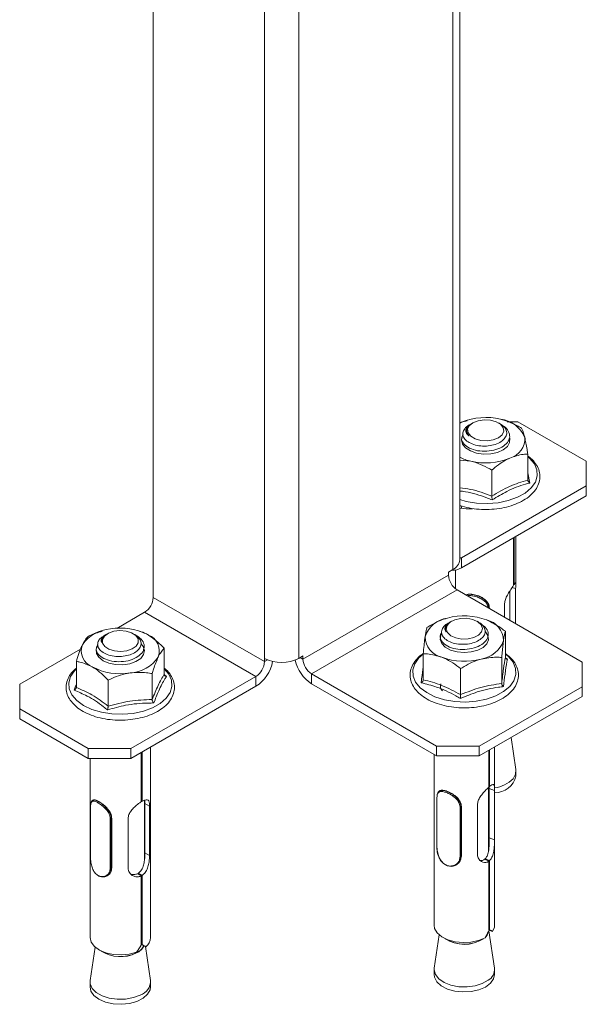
# Model space of a CAD drawing. Header units: millimetres. Extents: x -229 to 367, y -1014 to -58.
# Tile 1 of 7: x -105 to -12, y -1014 to -851. Entities that reach past the tile are written whole.
import ezdxf

# ---------------------------------------------------------------- set-up
doc = ezdxf.new("R2010")
doc.units = ezdxf.units.MM

msp = doc.modelspace()

# ---------------------------------------------------------------- linework, layer by layer
at = {"color": 7, "linetype": 'Continuous', "lineweight": 0}
for p, q in [((-33.86, -942.12), (-33.86, -780.95)), ((-59.31, -956.81), (-59.31, -795.64)), ((-64.97, -956.81), (-64.97, -798.9)), ((-21.47, -926.12), (-21.11, -927.82)), ((-32.44, -940.2), (-32.69, -940.06)), ((-32.44, -940.2), (-32.44, -941.83)), ((-34.56, -943.05), (-58.61, -956.93)), ((-33.15, -945.5), (-57.19, -959.38)), ((-24.07, -945.09), (-23.48, -945.23)), ((-64.97, -957.34), (-83.35, -946.73)), ((-66.38, -959.79), (-84.77, -949.18)), ((-64.97, -957.34), (-64.48, -957.05)), ((-58.61, -956.93), (-59.06, -956.67)), ((-66.38, -959.79), (-66.38, -961.42)), ((-57.19, -959.38), (-57.19, -961.01)), ((-27.87, -978.3), (-26.97, -978.65)), ((-84.72, -980.79), (-83.96, -981.23)), ((-32.51, -981.38), (-32.51, -989.54)), ((-90.29, -983.3), (-90.29, -991.47)), ((-27.87, -986.47), (-26.97, -986.82)), ((-84.72, -988.95), (-83.96, -989.39))]:
    msp.add_line(p, q, dxfattribs=at)
at = {"color": 7, "linetype": 'Continuous', "lineweight": 15}
for p, q in [((-32.69, -940.49), (-32.69, -780.27)), ((-83.35, -946.73), (-83.35, -809.51)), ((-32.41, -917.77), (-32.69, -917.9)), ((-32.41, -917.77), (-32.69, -917.9)), ((-31.48, -917.51), (-32.41, -917.77)), ((-31.41, -917.4), (-31.46, -917.42)), ((-30.55, -917.88), (-30.69, -917.96)), ((-26.04, -918.03), (-26.3, -917.88)), ((-23.12, -917.68), (-24.89, -917.68)), ((-23.12, -917.68), (-11.81, -924.21)), ((-30.96, -918.12), (-31.16, -918.23)), ((-24.59, -920.49), (-24.48, -920.95)), ((-30.88, -924.21), (-32.69, -924.05)), ((-21.47, -927.32), (-21.47, -923.02)), ((-11.81, -928.29), (-11.81, -924.21)), ((-27.4, -929.98), (-27.4, -925.68)), ((-11.81, -928.29), (-32.44, -940.2)), ((-11.81, -929.92), (-11.81, -928.29)), ((-11.81, -929.92), (-32.44, -941.83)), ((-32.5, -931.62), (-32.36, -932.01)), ((-23.82, -936.85), (-23.82, -944.72)), ((-23.74, -944.61), (-23.74, -936.81)), ((-23.42, -944.3), (-23.42, -936.63)), ((-32.44, -940.2), (-32.69, -940.31)), ((-34.56, -942.53), (-33.86, -942.12)), ((-33.42, -942.19), (-33.42, -944.3)), ((-34.56, -942.53), (-34.56, -943.05)), ((-33.15, -945.5), (-12.51, -957.41)), ((-24.42, -950.54), (-24.42, -945.64)), ((-23.82, -944.6), (-23.74, -944.61)), ((-23.48, -945.23), (-23.48, -951.09)), ((-25.32, -950.02), (-25.32, -947.91)), ((-89.38, -951.84), (-84.77, -949.18)), ((-34.94, -950.2), (-34.95, -950.2)), ((-34.42, -950.87), (-34.66, -951.01)), ((-34.08, -950.68), (-34.22, -950.76)), ((-29.6, -950.82), (-29.84, -950.68)), ((-91.77, -952.24), (-91.85, -952.26)), ((-91.2, -952.88), (-91.48, -953.05)), ((-90.91, -952.72), (-91.03, -952.78)), ((-86.42, -952.86), (-86.67, -952.72)), ((-85.65, -952.29), (-85.8, -952.24)), ((-25.18, -956.63), (-25.18, -952.33)), ((-105.4, -961.09), (-95.35, -955.28)), ((-84.95, -955.28), (-84.84, -955.79)), ((-81.52, -959.44), (-81.52, -955.14)), ((-64.97, -957.34), (-64.97, -956.81)), ((-58.61, -956.4), (-59.31, -956.81)), ((-58.61, -956.93), (-58.61, -956.4)), ((-38.74, -960.34), (-38.74, -956.04)), ((-25.78, -960.95), (-25.78, -956.65)), ((-25.12, -956.79), (-24.83, -956.94)), ((-96.05, -961.61), (-96.05, -957.31)), ((-32.56, -962.8), (-32.56, -958.5)), ((-12.51, -961.49), (-12.51, -957.41)), ((-87.02, -971.7), (-66.38, -959.79)), ((-83.53, -963.61), (-83.53, -959.32)), ((-81.5, -959.54), (-81.14, -959.79)), ((-36.56, -971.29), (-57.19, -959.38)), ((-105.4, -961.09), (-105.4, -965.17)), ((-90.79, -964.7), (-90.79, -960.4)), ((-87.02, -973.33), (-66.38, -961.42)), ((-57.19, -961.01), (-36.56, -972.92)), ((-12.51, -961.49), (-29.48, -971.29)), ((-12.51, -963.13), (-12.51, -961.49)), ((-12.51, -963.13), (-29.48, -972.92)), ((-94.09, -971.7), (-105.4, -965.17)), ((-105.4, -965.17), (-105.4, -966.8)), ((-94.09, -973.33), (-105.4, -966.8)), ((-23.44, -975.2), (-24.24, -969.9)), ((-94.09, -971.7), (-87.02, -971.7)), ((-94.09, -973.33), (-94.09, -971.7)), ((-87.02, -971.7), (-87.02, -973.33)), ((-83.79, -1002.94), (-83.79, -971.46)), ((-36.56, -972.92), (-36.56, -971.29)), ((-36.56, -971.29), (-29.48, -971.29)), ((-29.48, -971.29), (-29.48, -972.92)), ((-26.96, -1000.9), (-26.96, -971.46)), ((-87.02, -973.33), (-94.09, -973.33)), ((-93.79, -973.33), (-93.79, -1002.94)), ((-85.32, -972.35), (-85.32, -980.52)), ((-85.18, -980.44), (-85.18, -972.27)), ((-36.96, -972.69), (-36.96, -1000.9)), ((-29.48, -972.92), (-36.56, -972.92)), ((-27.88, -971.99), (-27.88, -978.07)), ((-27.77, -977.97), (-27.77, -971.93)), ((-23.42, -976.27), (-23.42, -975.45)), ((-27.96, -988.74), (-27.96, -978.14)), ((-27.88, -977.93), (-27.77, -977.97)), ((-27.86, -977.93), (-27.87, -978.3)), ((-36.11, -978.74), (-36.17, -978.78)), ((-27.87, -978.3), (-27.87, -986.47)), ((-26.97, -978.65), (-26.97, -986.82)), ((-93.31, -980.23), (-93.37, -980.27)), ((-85.32, -980.36), (-85.18, -980.44)), ((-84.79, -990.08), (-84.79, -980.26)), ((-84.72, -980.79), (-84.72, -988.95)), ((-83.96, -981.23), (-83.96, -989.39)), ((-32.51, -981.38), (-32.44, -981.31)), ((-32.44, -981.31), (-32.44, -989.48)), ((-29.78, -989.2), (-29.78, -981.04)), ((-90.29, -983.3), (-90.2, -983.25)), ((-90.2, -983.25), (-90.2, -991.42)), ((-87.49, -991.43), (-87.49, -983.27)), ((-32.51, -989.54), (-32.44, -989.48)), ((-33.07, -990.79), (-33.02, -990.74)), ((-28.62, -990.02), (-27.88, -990.31)), ((-28.51, -990.07), (-28.51, -989.93)), ((-27.77, -990.22), (-28.51, -989.93)), ((-27.88, -990.31), (-27.88, -1001.75)), ((-27.77, -1001.65), (-27.77, -990.22)), ((-90.98, -992.77), (-90.92, -992.74)), ((-90.29, -991.47), (-90.2, -991.42)), ((-85.96, -992.4), (-85.32, -992.77)), ((-85.82, -992.48), (-85.82, -992.32)), ((-85.18, -992.69), (-85.82, -992.32)), ((-85.32, -992.77), (-85.32, -1004.2)), ((-85.18, -1004.12), (-85.18, -992.69)), ((-36.11, -1002.51), (-36.94, -1008)), ((-26.98, -1008), (-27.91, -1001.82)), ((-27.88, -1001.61), (-27.77, -1001.65)), ((-27.31, -1001.95), (-27.88, -1001.73)), ((-85.32, -1004.04), (-85.18, -1004.12)), ((-84.56, -1004.48), (-85.22, -1004.1)), ((-92.94, -1004.55), (-93.77, -1010.04)), ((-83.81, -1010.04), (-84.65, -1004.43)), ((-36.96, -1008.25), (-36.96, -1009.06)), ((-26.96, -1009.06), (-26.96, -1008.25)), ((-93.79, -1010.29), (-93.79, -1011.11)), ((-83.79, -1011.11), (-83.79, -1010.29))]:
    msp.add_line(p, q, dxfattribs=at)
at = {"color": 7, "linetype": 'Continuous', "lineweight": 15, "flags": 128}
for points in [[(-31.13, -918.36), (-30.53, -917.87), (-29.67, -917.53), (-28.66, -917.38), (-27.62, -917.43), (-26.68, -917.69), (-25.95, -918.12), (-25.52, -918.67), (-25.44, -919.27), (-25.72, -919.85), (-26.32, -920.34), (-27.18, -920.68), (-28.19, -920.83), (-29.23, -920.77), (-30.17, -920.51), (-30.9, -920.08), (-31.33, -919.54), (-31.41, -918.94), (-31.13, -918.36)], [(-32.2, -919.97), (-32.23, -920.03), (-32.42, -920.7), (-32.26, -921.39), (-31.76, -922.01), (-30.96, -922.52), (-29.93, -922.87), (-28.77, -923.03), (-27.58, -922.99), (-26.47, -922.75), (-25.53, -922.33), (-24.84, -921.76), (-24.48, -921.11), (-24.46, -920.42), (-24.47, -920.39)], [(-34.33, -950.84), (-33.55, -950.43), (-32.59, -950.21), (-31.54, -950.18), (-30.55, -950.37), (-29.73, -950.74), (-29.18, -951.25), (-28.96, -951.84), (-29.11, -952.43), (-29.59, -952.96), (-30.37, -953.37), (-31.33, -953.59), (-32.37, -953.61), (-33.37, -953.43), (-34.19, -953.06), (-34.74, -952.55), (-34.96, -951.96), (-34.81, -951.37), (-34.33, -950.84)], [(-90.76, -952.64), (-89.87, -952.33), (-88.85, -952.21), (-87.82, -952.3), (-86.91, -952.59), (-86.22, -953.04), (-85.84, -953.6), (-85.82, -954.21), (-86.16, -954.77), (-86.81, -955.24), (-87.7, -955.55), (-88.73, -955.67), (-89.75, -955.58), (-90.67, -955.29), (-91.35, -954.84), (-91.73, -954.28), (-91.75, -953.68), (-91.42, -953.11), (-90.76, -952.64)], [(-35.69, -952.7), (-35.85, -953.01), (-35.95, -953.69), (-35.69, -954.36), (-35.1, -954.96), (-34.23, -955.43), (-33.16, -955.73), (-31.98, -955.84), (-30.8, -955.74), (-29.73, -955.45), (-28.85, -954.98), (-28.24, -954.39), (-27.97, -953.72), (-28.05, -953.03), (-28.48, -952.39), (-28.51, -952.36)], [(-92.54, -954.77), (-92.76, -955.3), (-92.72, -955.98), (-92.34, -956.63), (-91.64, -957.19), (-90.69, -957.61), (-89.56, -957.84), (-88.37, -957.87), (-87.22, -957.7), (-86.2, -957.34), (-85.42, -956.82), (-84.93, -956.19), (-84.79, -955.51), (-85, -954.83), (-85.34, -954.4)], [(-23.91, -976.69), (-23.5, -975.94), (-23.44, -975.2)], [(-93.72, -981.41), (-93.72, -984.21), (-93.72, -989.57)], [(-36.51, -979.88), (-36.51, -982.68), (-36.51, -988.03)], [(-36.96, -1000.9), (-36.86, -1001.47), (-36.43, -1002.19), (-35.68, -1002.83), (-34.67, -1003.32), (-33.48, -1003.65), (-32.17, -1003.78), (-30.86, -1003.71), (-29.62, -1003.45), (-28.54, -1003)], [(-27.31, -1001.95), (-26.99, -1001.21), (-26.96, -1000.9)], [(-28.43, -1002.83), (-28.2, -1002.54), (-27.96, -1001.92)], [(-28.4, -1002.77), (-28.22, -1002.53), (-27.99, -1001.98)], [(-93.79, -1002.94), (-93.79, -1002.97), (-93.6, -1003.73), (-93.07, -1004.43), (-92.25, -1005.02), (-91.18, -1005.47), (-89.94, -1005.75), (-88.62, -1005.82), (-87.32, -1005.7), (-86.12, -1005.38)], [(-36.94, -1008), (-36.96, -1008.31), (-36.74, -1009.08), (-36.18, -1009.8), (-35.3, -1010.4), (-34.17, -1010.84), (-32.87, -1011.08), (-31.51, -1011.12), (-30.19, -1010.95), (-28.99, -1010.57), (-28.02, -1010.02)], [(-26.96, -1009.06), (-27.12, -1009.79), (-27.63, -1010.51), (-28.47, -1011.13), (-29.57, -1011.6), (-30.84, -1011.88), (-32.2, -1011.95), (-33.54, -1011.8), (-34.76, -1011.46), (-35.77, -1010.93), (-36.5, -1010.27), (-36.9, -1009.52), (-36.96, -1009.06)], [(-93.77, -1010.04), (-93.76, -1010.59), (-93.44, -1011.35), (-92.77, -1012.04), (-91.8, -1012.59), (-90.61, -1012.98), (-89.29, -1013.16), (-87.93, -1013.13), (-86.63, -1012.89), (-85.49, -1012.46)], [(-83.79, -1011.11), (-83.86, -1011.59), (-84.27, -1012.34), (-85.01, -1013), (-86.04, -1013.52), (-87.27, -1013.85), (-88.61, -1013.99), (-89.96, -1013.91), (-91.23, -1013.62), (-92.32, -1013.15), (-93.14, -1012.52), (-93.64, -1011.79), (-93.79, -1011.11)]]:
    msp.add_lwpolyline(points, dxfattribs=at)
at = {"color": 7, "linetype": 'Continuous', "lineweight": 0, "flags": 128}
for points in [[(-32.69, -930.56), (-31.65, -930.85), (-29.93, -931.14), (-28.15, -931.22), (-26.38, -931.08), (-24.7, -930.73), (-23.19, -930.18), (-21.9, -929.47), (-20.89, -928.62), (-20.22, -927.66), (-19.9, -926.65), (-19.96, -925.62), (-20.39, -924.62), (-21.17, -923.69), (-21.47, -923.42)], [(-38.74, -956.09), (-39.46, -956.72), (-40.15, -957.68), (-40.47, -958.69), (-40.43, -959.72), (-40.02, -960.72), (-39.25, -961.65), (-38.17, -962.47), (-36.81, -963.14), (-35.25, -963.64), (-33.53, -963.93), (-31.75, -964.02), (-29.98, -963.88), (-28.3, -963.54), (-26.77, -963), (-25.48, -962.3), (-24.46, -961.45), (-23.77, -960.5), (-23.44, -959.48), (-23.49, -958.45), (-23.9, -957.45), (-24.67, -956.52), (-25.18, -956.09)], [(-96.05, -958.53), (-96.37, -958.85), (-97.02, -959.81), (-97.31, -960.83), (-97.24, -961.86), (-96.79, -962.85), (-95.99, -963.78), (-94.88, -964.58), (-93.5, -965.24), (-91.92, -965.71), (-90.2, -965.99), (-88.41, -966.05), (-86.65, -965.9), (-84.97, -965.54), (-83.47, -964.98), (-82.19, -964.26), (-81.21, -963.4), (-80.56, -962.44), (-80.26, -961.43), (-80.34, -960.4), (-80.79, -959.4), (-81.52, -958.53)], [(-93.72, -981.44), (-93.72, -981.69), (-93.72, -982.67), (-93.72, -986.59), (-93.72, -989.59)], [(-36.49, -979.92), (-36.49, -980.17), (-36.49, -981.15), (-36.49, -985.07), (-36.49, -988.07)], [(-32.66, -989.57), (-32.66, -989.33), (-32.66, -988.35), (-32.66, -984.43), (-32.66, -981.42)], [(-90.44, -991.49), (-90.44, -991.24), (-90.44, -990.26), (-90.44, -986.34), (-90.44, -983.34)]]:
    msp.add_lwpolyline(points, dxfattribs=at)
at = {"color": 7, "linetype": 'Continuous', "lineweight": 15}
for centre, radius, start, end in [((-28.4, -927.46), 10.48, 76.589, 112.4788), ((-26.53, -922.17), 4.94, 23.2038, 83.5398), ((-25.28, -920.5), 3.31, 284.794, 4.7414), ((-29.07, -916.23), 8.18, 243.7383, 257.2041), ((-28.45, -914.01), 10.48, 256.589, 292.4788), ((-31.25, -922.71), 9.37, 261.2077, 273.9134), ((-34.69, -940.29), 2.01, 294.3651, 354.3016), ((-33.72, -939.87), 2.34, 263.4495, 302.9853), ((-31.49, -942.91), 3.07, 182.6028, 237.3971), ((-86.42, -946.59), 3.07, 302.6029, 357.3971), ((-34.12, -954.64), 4.54, 97.8886, 161.89), ((-31.98, -960.39), 10.61, 69.5279, 105.1247), ((-29.05, -953.93), 3.57, 1.5398, 77.285), ((-90.08, -957.94), 6.01, 93.228, 145.912), ((-88.77, -961.74), 9.94, 62.2968, 99.5302), ((-85.18, -955.58), 2.83, 339.5216, 68.7877), ((-34.87, -953.13), 3.57, 181.5399, 257.2846), ((-92.4, -955.56), 2.83, 159.5217, 248.7879), ((-29.8, -952.42), 4.54, 277.8887, 341.8899), ((-87.5, -953.21), 6.01, 273.2279, 325.9121), ((-62.14, -951.35), 6.15, 242.6159, 297.3841), ((-55.54, -956.79), 3.07, 182.6028, 237.3971), ((-31.94, -946.68), 10.61, 249.528, 285.1247), ((-88.8, -949.41), 9.94, 242.2967, 279.5304), ((-69.73, -956.2), 6.2, 302.6454, 349.6042), ((-68.04, -957.2), 3.07, 302.6029, 357.3971), ((-53.76, -955.74), 6.29, 192.4662, 236.9745), ((-26.93, -975.42), 3.6, 269.504, 346.4338), ((-27.72, -972.86), 5.41, 278.0948, 314.82), ((-85.82, -1002.89), 2.03, 308.2377, 358.4859), ((-31.96, -998.25), 5.83, 236.5938, 302.9117), ((-31.96, -998.25), 5.82, 237.2939, 302.8473), ((-88.76, -1000.22), 5.9, 236.7991, 296.4213), ((-88.77, -1000.21), 5.89, 237.5221, 296.3381), ((-87.04, -1003.31), 2.35, 292.0692, 335.4822), ((-87.03, -1003.31), 2.37, 292.0931, 335.2822), ((-29.11, -1008.18), 2.14, 300.7919, 4.9274), ((-86.24, -1010.14), 2.44, 287.8699, 2.3802)]:
    msp.add_arc(centre, radius, start, end, dxfattribs=at)
for centre, major_axis, ratio, start_param, end_param in [((-31.96, -1000), (2.96, 6.41), 0.62907, 4.528221, 4.730034), ((-31.96, -1000), (5, -2.31), 0.081524, 0.411641, 0.613455), ((-88.79, -1002.04), (3.54, 6.12), 0.577299, 4.490708, 4.692521), ((-88.79, -1002.04), (4.1, -2.37), 0.000231, 0.513911, 0.564539), ((-88.79, -1002.04), (5, -2.89), 0.000231, 0.563717, 0.76553)]:
    msp.add_ellipse(centre, major_axis=major_axis, ratio=ratio, start_param=start_param, end_param=end_param, dxfattribs=at)
for points, knots in [([(-30.68, -917.99), (-30.82, -918.07), (-31.22, -918.29), (-31.55, -918.79), (-31.61, -919.38), (-31.39, -919.81), (-31.18, -920.01), (-31.14, -920.04)], [0, 0, 0, 0, 0.152296, 0.420377, 0.68477, 0.946242, 1, 1, 1, 1]), ([(-25.97, -917.26), (-25.05, -917.56), (-23.86, -917.94), (-22.75, -918.58), (-22.5, -918.73)], [0, 0, 0, 0, 0.769007, 1, 1, 1, 1]), ([(-25.56, -918.4), (-25.53, -918.41), (-25.09, -918.62), (-24.62, -919.25), (-24.35, -920.19), (-24.75, -921.13), (-25.7, -921.92), (-27.06, -922.44), (-28.64, -922.62), (-30.17, -922.45), (-31.45, -921.95), (-32.24, -921.22), (-32.51, -920.45), (-32.25, -920.02), (-32.14, -919.85)], [0, 0, 0, 0, 0.005998, 0.099508, 0.193017, 0.286527, 0.380037, 0.473547, 0.567057, 0.660567, 0.754077, 0.847586, 0.941096, 1, 1, 1, 1]), ([(-31.15, -918.23), (-31.16, -918.23), (-31.51, -918.38), (-31.93, -918.83), (-32.28, -919.52), (-32.14, -920.25), (-31.6, -920.9), (-30.7, -921.39), (-29.56, -921.69), (-28.31, -921.74), (-27.09, -921.55), (-26.05, -921.14), (-25.31, -920.55), (-24.92, -919.86), (-24.96, -919.14), (-25.33, -918.5), (-25.83, -918.19), (-26.05, -918.05)], [0, 0, 0, 0, 0.001097, 0.077479, 0.153889, 0.228706, 0.303548, 0.377281, 0.450543, 0.52321, 0.594902, 0.666495, 0.736623, 0.80678, 0.875691, 0.944266, 1, 1, 1, 1]), ([(-31.14, -920.04), (-31.31, -919.9), (-31.66, -919.62), (-31.79, -919.1), (-31.55, -918.58), (-31.24, -918.23), (-30.96, -918.12), (-30.96, -918.12)], [0, 0, 0, 0, 0.23609, 0.482005, 0.740037, 0.998999, 1, 1, 1, 1]), ([(-22.5, -918.73), (-22.42, -918.88), (-22.28, -919.17), (-22.1, -919.73), (-22.01, -920.14), (-21.98, -920.22)], [0, 0, 0, 0, 0.434793, 0.879848, 1, 1, 1, 1]), ([(-21.98, -920.22), (-21.85, -920.87), (-21.67, -921.71), (-21.51, -922.78), (-21.47, -923.02)], [0, 0, 0, 0, 0.769007, 1, 1, 1, 1]), ([(-32.69, -931.54), (-32.19, -931.69), (-31.18, -931.97), (-29.53, -932.18), (-27.84, -932.21), (-26.17, -932.05), (-24.58, -931.71), (-23.12, -931.19), (-21.84, -930.51), (-20.79, -929.69), (-20.01, -928.74), (-19.55, -927.7), (-19.42, -926.63), (-19.62, -925.59), (-20.14, -924.62), (-20.76, -923.86), (-21.29, -923.48), (-21.47, -923.36)], [0, 0, 0, 0, 0.06857, 0.138412, 0.208183, 0.277977, 0.347874, 0.41798, 0.488396, 0.559145, 0.629844, 0.699439, 0.766902, 0.832738, 0.898448, 0.965563, 1, 1, 1, 1]), ([(-27.4, -925.68), (-27.89, -925.41), (-28.88, -924.86), (-30.06, -924.41), (-30.73, -924.24), (-30.88, -924.21)], [0, 0, 0, 0, 0.434793, 0.879848, 1, 1, 1, 1]), ([(-24.44, -923.7), (-24.57, -923.76), (-25.51, -924.2), (-26.51, -924.92), (-27.33, -925.62), (-27.4, -925.68)], [0, 0, 0, 0, 0.127942, 0.927357, 1, 1, 1, 1]), ([(-21.47, -923.02), (-21.72, -923.04), (-22.67, -923.08), (-23.69, -923.44), (-24.44, -923.7)], [0, 0, 0, 0, 0.2638982, 1, 1, 1, 1]), ([(-21.11, -927.82), (-21.11, -927.81), (-21.17, -927.79), (-21.26, -927.72), (-21.38, -927.59), (-21.46, -927.46), (-21.47, -927.37), (-21.47, -927.32)], [0, 0, 0, 0, 0.0068421, 0.2675799, 0.5286391, 0.7638165, 1, 1, 1, 1]), ([(-27.35, -930.61), (-27.35, -930.61), (-27.36, -930.56), (-27.37, -930.45), (-27.39, -930.29), (-27.4, -930.12), (-27.4, -930.03), (-27.4, -929.98)], [0, 0, 0, 0, 0.006843, 0.267583, 0.528639, 0.763818, 1, 1, 1, 1]), ([(-33.42, -944.3), (-33.42, -944.43), (-33.42, -944.77), (-33.4, -945.1), (-33.39, -945.31)], [0, 0, 0, 0, 0.373654, 1, 1, 1, 1]), ([(-25.32, -947.91), (-25.3, -947.68), (-25.26, -947.24), (-24.94, -946.51), (-24.52, -945.77), (-24.11, -945.15), (-23.9, -944.84), (-23.82, -944.72)], [0, 0, 0, 0, 0.200803, 0.400936, 0.617609, 0.848632, 1, 1, 1, 1]), ([(-23.74, -944.61), (-23.74, -944.61), (-23.64, -944.47), (-23.5, -944.28), (-23.43, -944.18), (-23.43, -944.27), (-23.43, -944.3)], [0, 0, 0, 0, 0.023367, 0.395744, 0.77354, 1, 1, 1, 1]), ([(-23.43, -944.37), (-23.44, -944.5), (-23.47, -944.7), (-23.47, -945.08), (-23.48, -945.23)], [0, 0, 0, 0, 0.615378, 1, 1, 1, 1]), ([(-31.72, -946.33), (-31.64, -946.29), (-31.47, -946.21), (-31.13, -946.18), (-30.73, -946.19), (-30.28, -946.27), (-29.81, -946.4), (-29.35, -946.58), (-28.92, -946.81), (-28.54, -947.08), (-28.22, -947.38), (-27.9, -947.84), (-27.85, -948.24), (-27.82, -948.51)], [0, 0, 0, 0, 0.070916, 0.155607, 0.23968, 0.324283, 0.408862, 0.493176, 0.577889, 0.66248, 0.746862, 0.831527, 1, 1, 1, 1]), ([(-31.68, -946.35), (-31.56, -946.31), (-31.29, -946.19), (-30.69, -946.22), (-29.96, -946.37), (-29.21, -946.68), (-28.55, -947.12), (-27.99, -947.75), (-27.91, -948.27), (-27.87, -948.58)], [0, 0, 0, 0, 0.100296, 0.235402, 0.371008, 0.513304, 0.657663, 0.802012, 1, 1, 1, 1]), ([(-28.05, -948.45), (-28.09, -948.22), (-28.16, -947.79), (-28.66, -947.27), (-29.3, -946.86), (-30.03, -946.57), (-30.73, -946.43), (-31.22, -946.39), (-31.43, -946.46), (-31.47, -946.47)], [0, 0, 0, 0, 0.169669, 0.329039, 0.489782, 0.649493, 0.802306, 0.953808, 1, 1, 1, 1]), ([(-34.95, -950.2), (-35.03, -950.23), (-36.03, -950.53), (-37.12, -951.09), (-38.06, -951.68), (-38.14, -951.72)], [0, 0, 0, 0, 0.0744205, 0.922897, 1, 1, 1, 1]), ([(-28.27, -950.45), (-27.45, -950.85), (-26.39, -951.38), (-25.41, -952.15), (-25.18, -952.33)], [0, 0, 0, 0, 0.769008, 1, 1, 1, 1]), ([(-38.44, -953.23), (-38.36, -952.74), (-38.25, -952.11), (-38.16, -951.8), (-38.14, -951.72)], [0, 0, 0, 0, 0.769008, 1, 1, 1, 1]), ([(-29.08, -951.23), (-28.88, -951.36), (-28.31, -951.72), (-27.93, -952.54), (-28.03, -953.49), (-28.75, -954.36), (-29.95, -955.01), (-31.46, -955.35), (-33.04, -955.34), (-34.46, -954.98), (-35.51, -954.33), (-35.96, -953.52), (-36, -952.89), (-35.73, -952.62), (-35.71, -952.59)], [0, 0, 0, 0, 0.052878, 0.146611, 0.240344, 0.334078, 0.427811, 0.521544, 0.615277, 0.70901, 0.802743, 0.896476, 0.990209, 1, 1, 1, 1]), ([(-34.64, -951.04), (-34.76, -951.1), (-35.21, -951.32), (-35.62, -951.86), (-35.79, -952.57), (-35.51, -953.27), (-34.83, -953.87), (-33.83, -954.3), (-32.64, -954.5), (-31.39, -954.47), (-30.24, -954.19), (-29.3, -953.71), (-28.68, -953.08), (-28.44, -952.37), (-28.63, -951.68), (-29.05, -951.14), (-29.48, -950.91), (-29.61, -950.85)], [0, 0, 0, 0, 0.0285959, 0.1054692, 0.1807413, 0.2560365, 0.3302169, 0.4039232, 0.4770303, 0.5491565, 0.6211845, 0.6917376, 0.7623206, 0.8316486, 0.9006398, 0.9688935, 1, 1, 1, 1]), ([(-34.93, -952.48), (-35.04, -952.33), (-35.25, -952.01), (-35.13, -951.49), (-34.83, -951.09), (-34.49, -950.93), (-34.41, -950.9)], [0, 0, 0, 0, 0.287816, 0.587612, 0.902182, 1, 1, 1, 1]), ([(-34.22, -950.77), (-34.43, -950.91), (-34.87, -951.21), (-35.13, -951.78), (-35.08, -952.22), (-34.96, -952.44), (-34.93, -952.48)], [0, 0, 0, 0, 0.300339, 0.619485, 0.93511, 1, 1, 1, 1]), ([(-95.05, -954.57), (-94.79, -954.1), (-94.44, -953.49), (-94.12, -953.2), (-94.05, -953.14)], [0, 0, 0, 0, 0.769008, 1, 1, 1, 1]), ([(-91.81, -952.34), (-92.49, -952.53), (-93.25, -952.75), (-93.97, -953.1), (-94.05, -953.14)], [0, 0, 0, 0, 0.882625, 1, 1, 1, 1]), ([(-86.44, -952.89), (-86.22, -953), (-85.6, -953.33), (-84.94, -954.06), (-84.73, -955.01), (-85.14, -955.95), (-86.11, -956.73), (-87.48, -957.24), (-89.06, -957.41), (-90.59, -957.22), (-91.85, -956.71), (-92.63, -955.97), (-92.87, -955.2), (-92.59, -954.75), (-92.48, -954.57)], [0, 0, 0, 0, 0.049469, 0.138539, 0.227609, 0.316678, 0.405748, 0.494818, 0.583888, 0.672958, 0.762028, 0.851097, 0.940167, 1, 1, 1, 1]), ([(-91.47, -953.07), (-91.7, -953.21), (-92.22, -953.54), (-92.56, -954.2), (-92.53, -954.91), (-92.06, -955.57), (-91.24, -956.1), (-90.14, -956.43), (-88.91, -956.53), (-87.7, -956.39), (-86.63, -956.02), (-85.82, -955.47), (-85.38, -954.8), (-85.32, -954.08), (-85.68, -953.42), (-86.1, -953), (-86.42, -952.86), (-86.42, -952.86)], [0, 0, 0, 0, 0.062997, 0.138678, 0.214383, 0.288967, 0.363074, 0.436579, 0.509098, 0.581517, 0.652454, 0.723421, 0.793126, 0.862493, 0.931118, 0.998893, 1, 1, 1, 1]), ([(-91.87, -954.19), (-91.91, -954.03), (-91.99, -953.69), (-91.73, -953.23), (-91.35, -953), (-91.19, -952.91)], [0, 0, 0, 0, 0.353771, 0.722267, 1, 1, 1, 1]), ([(-91.01, -952.81), (-91.11, -952.86), (-91.48, -953.04), (-91.82, -953.48), (-91.93, -953.92), (-91.88, -954.15), (-91.87, -954.19)], [0, 0, 0, 0, 0.1468613, 0.5360188, 0.9208742, 1, 1, 1, 1]), ([(-85.65, -952.29), (-85.26, -952.42), (-84.76, -952.59), (-84.26, -952.88), (-84.15, -952.94)], [0, 0, 0, 0, 0.784611, 1, 1, 1, 1]), ([(-84.15, -952.94), (-83.46, -953.43), (-82.56, -954.07), (-81.72, -954.94), (-81.52, -955.14)], [0, 0, 0, 0, 0.769008, 1, 1, 1, 1]), ([(-38.74, -956.04), (-38.7, -955.58), (-38.61, -954.66), (-38.51, -953.75), (-38.45, -953.32), (-38.44, -953.23)], [0, 0, 0, 0, 0.4347913, 0.8798467, 1, 1, 1, 1]), ([(-25.18, -952.33), (-25.22, -952.48), (-25.31, -952.77), (-25.41, -953.34), (-25.47, -953.75), (-25.48, -953.84)], [0, 0, 0, 0, 0.434794, 0.879847, 1, 1, 1, 1]), ([(-96.05, -957.31), (-95.91, -956.86), (-95.63, -955.96), (-95.29, -955.07), (-95.09, -954.66), (-95.05, -954.57)], [0, 0, 0, 0, 0.434793, 0.879848, 1, 1, 1, 1]), ([(-81.52, -955.14), (-81.66, -955.28), (-81.95, -955.56), (-82.29, -956.1), (-82.48, -956.49), (-82.52, -956.58)], [0, 0, 0, 0, 0.434793, 0.879847, 1, 1, 1, 1]), ([(-25.48, -953.84), (-25.56, -954.49), (-25.66, -955.33), (-25.76, -956.4), (-25.78, -956.65)], [0, 0, 0, 0, 0.7690076, 1, 1, 1, 1]), ([(-82.52, -956.58), (-82.79, -957.21), (-83.13, -958.03), (-83.45, -959.07), (-83.53, -959.32)], [0, 0, 0, 0, 0.7690066, 1, 1, 1, 1]), ([(-38.74, -956.02), (-38.84, -956.08), (-39.33, -956.39), (-39.99, -957.08), (-40.64, -958.07), (-40.94, -959.13), (-40.9, -960.19), (-40.55, -961.21), (-39.92, -962.14), (-39, -962.99), (-37.84, -963.72), (-36.46, -964.3), (-34.92, -964.72), (-33.27, -964.96), (-31.58, -965.01), (-29.91, -964.88), (-28.3, -964.56), (-26.82, -964.06), (-25.52, -963.4), (-24.44, -962.59), (-23.62, -961.65), (-23.12, -960.62), (-22.95, -959.55), (-23.12, -958.51), (-23.6, -957.53), (-24.27, -956.68), (-24.9, -956.22), (-25.18, -956.02)], [0, 0, 0, 0, 0.010501, 0.053313, 0.095828, 0.137326, 0.177528, 0.217203, 0.257229, 0.298328, 0.34031, 0.382644, 0.424949, 0.467172, 0.509346, 0.551526, 0.593763, 0.636118, 0.678655, 0.721396, 0.76416, 0.806347, 0.847288, 0.887146, 0.926822, 0.967254, 1, 1, 1, 1]), ([(-35.65, -956.62), (-36.47, -956.38), (-37.53, -956.06), (-38.51, -956.05), (-38.74, -956.04)], [0, 0, 0, 0, 0.769008, 1, 1, 1, 1]), ([(-32.56, -958.5), (-33, -958.18), (-33.87, -957.51), (-34.93, -956.92), (-35.53, -956.67), (-35.65, -956.62)], [0, 0, 0, 0, 0.434793, 0.879848, 1, 1, 1, 1]), ([(-29.17, -956.92), (-29.32, -956.97), (-30.4, -957.28), (-31.55, -957.86), (-32.49, -958.45), (-32.56, -958.5)], [0, 0, 0, 0, 0.127942, 0.927356, 1, 1, 1, 1]), ([(-25.78, -956.65), (-26.07, -956.63), (-27.15, -956.55), (-28.32, -956.76), (-29.17, -956.92)], [0, 0, 0, 0, 0.263897, 1, 1, 1, 1]), ([(-25.18, -956.63), (-25.17, -956.67), (-25.16, -956.75), (-25.09, -956.85), (-24.97, -956.92), (-24.88, -956.94), (-24.83, -956.94), (-24.83, -956.94)], [0, 0, 0, 0, 0.2361821, 0.4713519, 0.7324153, 0.9931363, 1, 1, 1, 1]), ([(-96.05, -958.43), (-96.32, -958.67), (-96.9, -959.19), (-97.47, -960.13), (-97.77, -961.19), (-97.73, -962.26), (-97.37, -963.27), (-96.73, -964.2), (-95.81, -965.04), (-94.64, -965.77), (-93.26, -966.35), (-91.71, -966.77), (-90.07, -967.01), (-88.38, -967.05), (-86.7, -966.91), (-85.1, -966.59), (-83.62, -966.09), (-82.32, -965.43), (-81.24, -964.61), (-80.44, -963.67), (-79.94, -962.64), (-79.78, -961.57), (-79.95, -960.53), (-80.44, -959.55), (-80.98, -958.85), (-81.42, -958.52), (-81.52, -958.44)], [0, 0, 0, 0, 0.036036, 0.080278, 0.123446, 0.165272, 0.206566, 0.24825, 0.291055, 0.33477, 0.37884, 0.422876, 0.466826, 0.510726, 0.554635, 0.598603, 0.642696, 0.686978, 0.731474, 0.775984, 0.819878, 0.862466, 0.903943, 0.945249, 0.98736, 1, 1, 1, 1]), ([(-93.42, -958.2), (-94.12, -957.88), (-95.02, -957.45), (-95.86, -957.34), (-96.05, -957.31)], [0, 0, 0, 0, 0.769008, 1, 1, 1, 1]), ([(-90.79, -960.4), (-91.16, -960.03), (-91.91, -959.28), (-92.81, -958.58), (-93.31, -958.27), (-93.42, -958.2)], [0, 0, 0, 0, 0.434793, 0.879848, 1, 1, 1, 1]), ([(-87.16, -959.21), (-87.32, -959.23), (-88.47, -959.42), (-89.7, -959.88), (-90.71, -960.36), (-90.79, -960.4)], [0, 0, 0, 0, 0.127944, 0.927355, 1, 1, 1, 1]), ([(-83.53, -959.32), (-83.83, -959.26), (-85, -959.06), (-86.24, -959.14), (-87.16, -959.21)], [0, 0, 0, 0, 0.263898, 1, 1, 1, 1]), ([(-81.52, -959.44), (-81.52, -959.48), (-81.5, -959.57), (-81.42, -959.67), (-81.3, -959.75), (-81.2, -959.78), (-81.15, -959.79), (-81.14, -959.79)], [0, 0, 0, 0, 0.2361852, 0.4713655, 0.7324253, 0.9931604, 1, 1, 1, 1]), ([(-96.43, -962.08), (-96.43, -962.08), (-96.38, -962.05), (-96.27, -961.99), (-96.15, -961.87), (-96.07, -961.74), (-96.06, -961.66), (-96.05, -961.61)], [0, 0, 0, 0, 0.006847, 0.267582, 0.528642, 0.763816, 1, 1, 1, 1]), ([(-39.09, -960.85), (-39.09, -960.85), (-39.04, -960.82), (-38.95, -960.74), (-38.83, -960.62), (-38.76, -960.48), (-38.75, -960.39), (-38.74, -960.34)], [0, 0, 0, 0, 0.006844, 0.267585, 0.528635, 0.763816, 1, 1, 1, 1]), ([(-35.58, -962.19), (-35.71, -962.02), (-36.01, -961.64), (-35.88, -961.23), (-35.81, -961.01)], [0, 0, 0, 0, 0.448661, 1, 1, 1, 1]), ([(-25.46, -961.48), (-25.46, -961.48), (-25.51, -961.45), (-25.6, -961.37), (-25.7, -961.23), (-25.77, -961.08), (-25.78, -960.99), (-25.78, -960.95)], [0, 0, 0, 0, 0.006846, 0.26758, 0.52864, 0.763817, 1, 1, 1, 1]), ([(-32.6, -963.44), (-32.6, -963.43), (-32.59, -963.39), (-32.58, -963.28), (-32.57, -963.11), (-32.57, -962.94), (-32.57, -962.85), (-32.56, -962.8)], [0, 0, 0, 0, 0.006848, 0.267573, 0.528638, 0.763818, 1, 1, 1, 1]), ([(-90.9, -965.33), (-90.9, -965.32), (-90.88, -965.28), (-90.85, -965.17), (-90.82, -965.01), (-90.8, -964.84), (-90.79, -964.75), (-90.79, -964.7)], [0, 0, 0, 0, 0.00684, 0.267575, 0.528639, 0.763816, 1, 1, 1, 1]), ([(-83.25, -964.18), (-83.25, -964.18), (-83.29, -964.14), (-83.37, -964.05), (-83.45, -963.91), (-83.51, -963.75), (-83.52, -963.66), (-83.53, -963.61)], [0, 0, 0, 0, 0.006847, 0.267581, 0.52864, 0.763817, 1, 1, 1, 1]), ([(-29.78, -981.04), (-29.75, -980.82), (-29.7, -980.38), (-29.33, -979.69), (-28.83, -979.01), (-28.3, -978.45), (-28, -978.17), (-27.88, -978.07)], [0, 0, 0, 0, 0.200803, 0.400937, 0.617609, 0.848634, 1, 1, 1, 1]), ([(-27.77, -977.97), (-27.76, -977.96), (-27.61, -977.84), (-27.37, -977.67), (-27.13, -977.6), (-27.01, -977.76), (-26.98, -978.13), (-26.97, -978.5), (-26.97, -978.65)], [0, 0, 0, 0, 0.0122908, 0.2081546, 0.4068688, 0.6244466, 0.8555537, 1, 1, 1, 1]), ([(-36.49, -979.92), (-36.49, -979.92), (-36.49, -979.92), (-36.5, -979.91), (-36.51, -979.88), (-36.51, -979.85), (-36.49, -979.83), (-36.48, -979.82)], [0, 0, 0, 0, 0.043569, 0.089536, 0.393254, 0.696609, 1, 1, 1, 1]), ([(-32.66, -981.42), (-32.7, -981.13), (-32.78, -980.61), (-33.31, -979.97), (-33.92, -979.48), (-34.6, -979.11), (-35.22, -978.87), (-35.75, -978.78), (-36.14, -978.87), (-36.39, -979.14), (-36.46, -979.57), (-36.48, -979.83), (-36.49, -979.92)], [0, 0, 0, 0, 0.143785, 0.247534, 0.352178, 0.45615, 0.555632, 0.65426, 0.752394, 0.856081, 0.953092, 1, 1, 1, 1]), ([(-36.48, -979.82), (-36.47, -979.73), (-36.45, -979.45), (-36.38, -979), (-36.11, -978.69), (-35.7, -978.59), (-35.15, -978.67), (-34.5, -978.92), (-33.81, -979.31), (-33.18, -979.84), (-32.64, -980.53), (-32.56, -981.07), (-32.51, -981.38)], [0, 0, 0, 0, 0.046415, 0.144128, 0.249128, 0.347274, 0.445292, 0.543673, 0.646907, 0.751638, 0.856362, 1, 1, 1, 1]), ([(-36.1, -978.75), (-36.08, -978.72), (-36, -978.64), (-35.8, -978.59), (-35.51, -978.58), (-35.17, -978.65), (-34.77, -978.78), (-34.35, -978.96), (-33.93, -979.2), (-33.52, -979.48), (-33.15, -979.79), (-32.84, -980.14), (-32.53, -980.64), (-32.47, -981.04), (-32.44, -981.31)], [0, 0, 0, 0, 0.034619, 0.115019, 0.19569, 0.275773, 0.356359, 0.436923, 0.517234, 0.597926, 0.678503, 0.758878, 0.839524, 1, 1, 1, 1]), ([(-90.44, -983.34), (-90.49, -983.03), (-90.56, -982.51), (-91.07, -981.81), (-91.63, -981.26), (-92.23, -980.82), (-92.76, -980.51), (-93.18, -980.37), (-93.48, -980.42), (-93.65, -980.67), (-93.7, -981.09), (-93.71, -981.36), (-93.72, -981.44)], [0, 0, 0, 0, 0.143785, 0.247535, 0.352178, 0.45615, 0.555632, 0.65426, 0.752394, 0.856082, 0.953092, 1, 1, 1, 1]), ([(-93.72, -981.44), (-93.72, -981.44), (-93.72, -981.44), (-93.72, -981.43), (-93.72, -981.42), (-93.72, -981.41)], [0, 0, 0, 0, 0.148983, 0.306165, 1, 1, 1, 1]), ([(-93.61, -980.68), (-93.6, -980.65), (-93.58, -980.43), (-93.42, -980.26), (-93.11, -980.18), (-92.67, -980.32), (-92.11, -980.64), (-91.49, -981.1), (-90.92, -981.69), (-90.41, -982.44), (-90.33, -982.99), (-90.29, -983.3)], [0, 0, 0, 0, 0.020996, 0.141102, 0.253367, 0.365487, 0.478022, 0.596109, 0.715906, 0.835697, 1, 1, 1, 1]), ([(-93.31, -980.24), (-93.26, -980.22), (-93.16, -980.17), (-92.94, -980.2), (-92.66, -980.3), (-92.33, -980.47), (-91.97, -980.7), (-91.59, -980.98), (-91.22, -981.3), (-90.87, -981.65), (-90.58, -982.03), (-90.28, -982.57), (-90.23, -982.98), (-90.2, -983.25)], [0, 0, 0, 0, 0.072953, 0.157458, 0.241347, 0.325764, 0.410158, 0.494286, 0.578814, 0.66322, 0.747417, 0.831896, 1, 1, 1, 1]), ([(-87.49, -983.27), (-87.47, -983.05), (-87.41, -982.62), (-87.01, -981.97), (-86.45, -981.35), (-85.84, -980.85), (-85.47, -980.61), (-85.32, -980.52)], [0, 0, 0, 0, 0.2008031, 0.4009366, 0.617611, 0.8486352, 1, 1, 1, 1]), ([(-85.18, -980.44), (-85.17, -980.43), (-84.99, -980.33), (-84.66, -980.19), (-84.3, -980.15), (-84.07, -980.33), (-83.97, -980.71), (-83.96, -981.08), (-83.96, -981.23)], [0, 0, 0, 0, 0.0122902, 0.2081525, 0.406867, 0.6244461, 0.8555536, 1, 1, 1, 1]), ([(-84.75, -980.25), (-84.75, -980.26), (-84.72, -980.37), (-84.72, -980.59), (-84.72, -980.79)], [0, 0, 0, 0, 0.107778, 1, 1, 1, 1]), ([(-32.51, -981.38), (-32.52, -981.38), (-32.53, -981.39), (-32.56, -981.41), (-32.61, -981.42), (-32.64, -981.42), (-32.66, -981.42)], [0, 0, 0, 0, 0.177896, 0.403939, 0.677998, 1, 1, 1, 1]), ([(-90.29, -983.3), (-90.3, -983.31), (-90.32, -983.32), (-90.35, -983.33), (-90.39, -983.34), (-90.43, -983.34), (-90.44, -983.34)], [0, 0, 0, 0, 0.1778522, 0.4039139, 0.6780176, 1, 1, 1, 1]), ([(-27.87, -986.47), (-27.86, -986.69), (-27.86, -987.13), (-27.86, -987.92), (-27.93, -988.75), (-28.14, -989.48), (-28.4, -989.8), (-28.51, -989.93)], [0, 0, 0, 0, 0.190777, 0.38053, 0.594426, 0.832059, 1, 1, 1, 1]), ([(-26.97, -986.82), (-26.97, -987.04), (-26.98, -987.5), (-27.02, -988.32), (-27.16, -989.14), (-27.41, -989.81), (-27.67, -990.1), (-27.77, -990.22)], [0, 0, 0, 0, 0.200802, 0.400935, 0.617608, 0.848632, 1, 1, 1, 1]), ([(-93.72, -989.59), (-93.72, -989.59), (-93.73, -989.57), (-93.72, -989.55), (-93.71, -989.53), (-93.69, -989.52), (-93.68, -989.51), (-93.68, -989.51), (-93.68, -989.51), (-93.68, -989.51), (-93.68, -989.51)], [0, 0, 0, 0, 0.291547, 0.500607, 0.750944, 0.992403, 0.998023, 0.999416, 0.999775, 1, 1, 1, 1]), ([(-93.72, -989.59), (-93.7, -989.91), (-93.68, -990.46), (-93.47, -991.34), (-93.16, -992.04), (-92.71, -992.56), (-92.17, -992.86), (-91.59, -992.91), (-91.06, -992.72), (-90.63, -992.33), (-90.5, -991.86), (-90.46, -991.58), (-90.44, -991.49)], [0, 0, 0, 0, 0.143792, 0.247539, 0.352183, 0.456154, 0.555636, 0.654263, 0.752399, 0.856086, 0.953096, 1, 1, 1, 1]), ([(-84.72, -988.95), (-84.73, -989.17), (-84.73, -989.61), (-84.81, -990.41), (-84.99, -991.22), (-85.33, -991.92), (-85.68, -992.2), (-85.82, -992.32)], [0, 0, 0, 0, 0.190777, 0.380531, 0.594428, 0.83206, 1, 1, 1, 1]), ([(-83.96, -989.39), (-83.97, -989.62), (-83.98, -990.08), (-84.1, -990.89), (-84.35, -991.68), (-84.72, -992.33), (-85.05, -992.58), (-85.18, -992.69)], [0, 0, 0, 0, 0.200803, 0.400936, 0.617609, 0.848633, 1, 1, 1, 1]), ([(-36.49, -988.07), (-36.49, -988.06), (-36.51, -988.05), (-36.51, -988.03), (-36.5, -988.01), (-36.49, -988), (-36.48, -987.99), (-36.48, -987.99), (-36.48, -987.99), (-36.48, -987.99), (-36.48, -987.99)], [0, 0, 0, 0, 0.291534, 0.500596, 0.750913, 0.992378, 0.997969, 0.999432, 0.999797, 1, 1, 1, 1]), ([(-36.49, -988.07), (-36.47, -988.39), (-36.43, -988.94), (-36.13, -989.79), (-35.72, -990.44), (-35.17, -990.91), (-34.53, -991.15), (-33.89, -991.13), (-33.3, -990.88), (-32.85, -990.44), (-32.71, -989.95), (-32.67, -989.67), (-32.66, -989.57)], [0, 0, 0, 0, 0.1437925, 0.2475394, 0.3521832, 0.4561541, 0.5556359, 0.6542626, 0.752399, 0.8560861, 0.9530962, 1, 1, 1, 1]), ([(-32.51, -989.54), (-32.53, -989.64), (-32.57, -989.94), (-32.71, -990.45), (-33.17, -990.92), (-33.77, -991.19), (-34.43, -991.2), (-35.09, -990.96), (-35.67, -990.47), (-36.11, -989.78), (-36.42, -988.89), (-36.46, -988.32), (-36.48, -987.99)], [0, 0, 0, 0, 0.046411, 0.144125, 0.249125, 0.34727, 0.445289, 0.54367, 0.646903, 0.751636, 0.856357, 1, 1, 1, 1]), ([(-32.44, -989.48), (-32.48, -989.74), (-32.54, -990.14), (-32.8, -990.55), (-32.96, -990.68), (-33.02, -990.73)], [0, 0, 0, 0, 0.557836, 0.83969, 1, 1, 1, 1]), ([(-32.51, -989.54), (-32.52, -989.55), (-32.55, -989.56), (-32.59, -989.58), (-32.63, -989.58), (-32.65, -989.58), (-32.66, -989.57), (-32.66, -989.57)], [0, 0, 0, 0, 0.303362, 0.606739, 0.910404, 0.956478, 1, 1, 1, 1]), ([(-27.88, -990.31), (-27.89, -990.32), (-28.04, -990.44), (-28.38, -990.57), (-28.91, -990.53), (-29.41, -990.22), (-29.73, -989.74), (-29.77, -989.35), (-29.78, -989.2)], [0, 0, 0, 0, 0.012291, 0.208151, 0.406867, 0.624447, 0.855553, 1, 1, 1, 1]), ([(-28.62, -990.02), (-28.77, -990.11), (-29, -990.25), (-29.25, -990.23), (-29.34, -990.22)], [0, 0, 0, 0, 0.65703, 1, 1, 1, 1]), ([(-90.29, -991.47), (-90.3, -991.57), (-90.34, -991.86), (-90.48, -992.36), (-90.91, -992.77), (-91.46, -992.98), (-92.04, -992.91), (-92.44, -992.76), (-92.59, -992.59), (-92.59, -992.58)], [0, 0, 0, 0, 0.085251, 0.264739, 0.45761, 0.637891, 0.81794, 0.998653, 1, 1, 1, 1]), ([(-90.2, -991.42), (-90.23, -991.68), (-90.29, -992.07), (-90.58, -992.48), (-90.78, -992.67), (-90.91, -992.72), (-90.92, -992.73)], [0, 0, 0, 0, 0.481422, 0.724668, 0.96755, 1, 1, 1, 1]), ([(-90.29, -991.47), (-90.3, -991.48), (-90.33, -991.49), (-90.38, -991.49), (-90.42, -991.49), (-90.44, -991.49), (-90.44, -991.49), (-90.44, -991.49)], [0, 0, 0, 0, 0.303343, 0.606689, 0.910366, 0.956412, 1, 1, 1, 1]), ([(-85.32, -992.77), (-85.34, -992.77), (-85.53, -992.87), (-85.94, -992.97), (-86.55, -992.86), (-87.1, -992.5), (-87.44, -991.98), (-87.48, -991.59), (-87.49, -991.43)], [0, 0, 0, 0, 0.012288, 0.208151, 0.406867, 0.624446, 0.855554, 1, 1, 1, 1]), ([(-85.96, -992.4), (-86.14, -992.47), (-86.5, -992.6), (-86.87, -992.52), (-87.05, -992.48)], [0, 0, 0, 0, 0.511659, 1, 1, 1, 1])]:
    msp.add_open_spline(points, degree=3, knots=knots, dxfattribs=at)
at = {"color": 7, "linetype": 'Continuous', "lineweight": 0}
for points, knots in [([(-27.4, -929.98), (-26.43, -929.4), (-24.45, -928.24), (-22.48, -927.63), (-21.47, -927.32)], [0, 0, 0, 0, 0.492171, 1, 1, 1, 1]), ([(-32.69, -928.6), (-32.1, -928.67), (-30.34, -928.89), (-28.58, -929.54), (-27.4, -929.98)], [0, 0, 0, 0, 0.331913, 1, 1, 1, 1]), ([(-27.35, -930.61), (-27.64, -930.5), (-29.1, -929.92), (-30.9, -929.33), (-32.39, -929.17), (-32.69, -929.14)], [0, 0, 0, 0, 0.165689, 0.831189, 1, 1, 1, 1]), ([(-21.11, -927.82), (-21.36, -927.88), (-22.62, -928.21), (-24.73, -929), (-26.54, -930.11), (-27.35, -930.61)], [0, 0, 0, 0, 0.120964, 0.606825, 1, 1, 1, 1]), ([(-25.78, -960.95), (-25.68, -960.1), (-25.48, -958.38), (-25.28, -957.22), (-25.18, -956.63)], [0, 0, 0, 0, 0.4921699, 1, 1, 1, 1]), ([(-24.83, -956.94), (-24.85, -957.08), (-25, -957.76), (-25.22, -959.14), (-25.39, -960.76), (-25.46, -961.48)], [0, 0, 0, 0, 0.120965, 0.606826, 1, 1, 1, 1]), ([(-39.09, -960.85), (-39.07, -960.62), (-38.94, -959.63), (-38.83, -958.82), (-38.74, -958.19)], [0, 0, 0, 0, 0.230872, 1, 1, 1, 1]), ([(-83.53, -963.61), (-83.2, -962.79), (-82.53, -961.12), (-81.86, -960.01), (-81.52, -959.44)], [0, 0, 0, 0, 0.492171, 1, 1, 1, 1]), ([(-81.14, -959.79), (-81.23, -959.92), (-81.67, -960.57), (-82.39, -961.91), (-82.99, -963.48), (-83.25, -964.18)], [0, 0, 0, 0, 0.120964, 0.606826, 1, 1, 1, 1]), ([(-96.43, -962.08), (-96.34, -961.85), (-96.22, -961.52), (-96.09, -961.25), (-96.05, -961.16)], [0, 0, 0, 0, 0.688954, 1, 1, 1, 1]), ([(-96.05, -961.61), (-95.19, -961.98), (-93.44, -962.73), (-91.68, -964.04), (-90.79, -964.7)], [0, 0, 0, 0, 0.4921704, 1, 1, 1, 1]), ([(-32.6, -963.44), (-32.85, -963.29), (-34.15, -962.54), (-36.33, -961.51), (-38.24, -961.05), (-39.09, -960.85)], [0, 0, 0, 0, 0.120965, 0.606826, 1, 1, 1, 1]), ([(-38.74, -960.34), (-37.73, -960.61), (-35.67, -961.14), (-33.61, -962.24), (-32.56, -962.8)], [0, 0, 0, 0, 0.49217, 1, 1, 1, 1]), ([(-25.46, -961.48), (-25.75, -961.51), (-27.18, -961.67), (-29.6, -962.18), (-31.67, -963.05), (-32.6, -963.44)], [0, 0, 0, 0, 0.120964, 0.606826, 1, 1, 1, 1]), ([(-32.56, -962.8), (-31.45, -962.36), (-29.19, -961.46), (-26.93, -961.12), (-25.78, -960.95)], [0, 0, 0, 0, 0.49217, 1, 1, 1, 1]), ([(-90.9, -965.33), (-91.12, -965.15), (-92.21, -964.27), (-94.07, -963.02), (-95.7, -962.37), (-96.43, -962.08)], [0, 0, 0, 0, 0.120965, 0.606826, 1, 1, 1, 1]), ([(-83.25, -964.18), (-83.56, -964.18), (-85.09, -964.18), (-87.68, -964.41), (-89.9, -965.04), (-90.9, -965.33)], [0, 0, 0, 0, 0.120964, 0.606826, 1, 1, 1, 1]), ([(-90.79, -964.7), (-89.6, -964.38), (-87.18, -963.74), (-84.76, -963.66), (-83.53, -963.61)], [0, 0, 0, 0, 0.492171, 1, 1, 1, 1])]:
    msp.add_open_spline(points, degree=3, knots=knots, dxfattribs=at)

doc.saveas('drawing.dxf')
